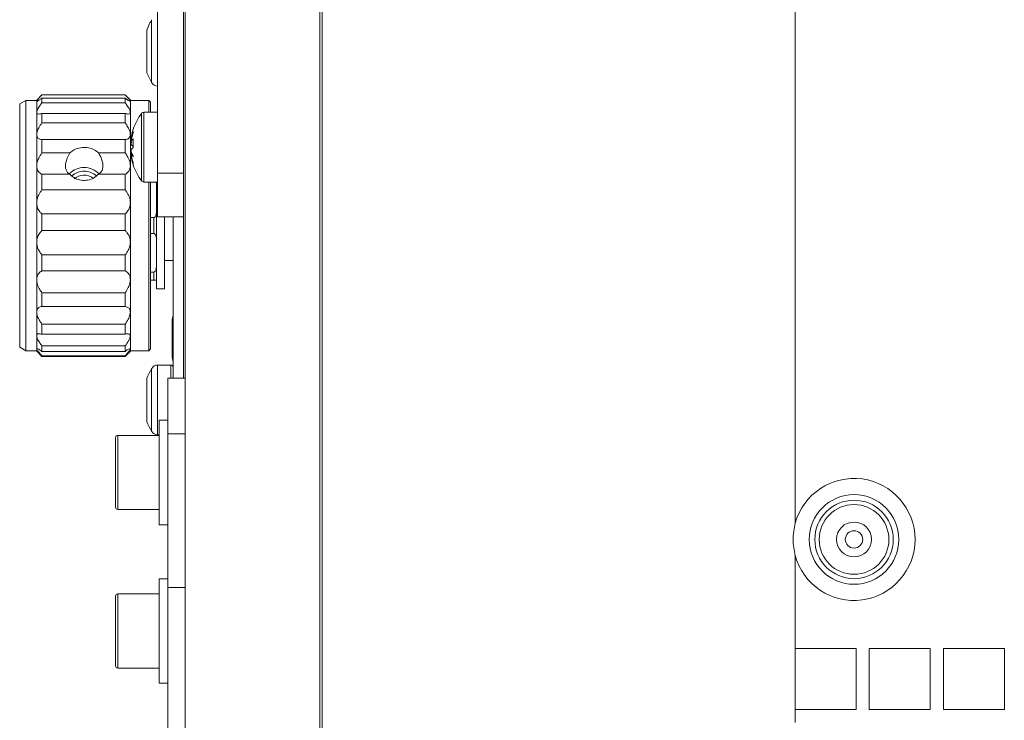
# Model space of a CAD drawing. Header units: millimetres. Extents: x -219 to 1361, y -849 to 661.
# Tile 22 of 73: x -149 to -36, y -160 to -79. Entities that reach past the tile are written whole.
import ezdxf

# ---------------------------------------------------------------- set-up
doc = ezdxf.new("R2010")
doc.units = ezdxf.units.MM

msp = doc.modelspace()

# ---------------------------------------------------------------- linework, layer by layer
at = {"color": 7, "linetype": 'Continuous', "lineweight": 15}
for p, q in [((-130.38, 138.44), (-130.38, -180.36)), ((-60.38, -54.31), (-60.38, -137.2)), ((-133.58, -73.56), (-133.58, -97.06)), ((-130.58, -76.56), (-130.58, -97.06)), ((-134.78, -85.54), (-134.24, -86.62)), ((-146.83, -88.06), (-147.43, -88.66)), ((-137.28, -88.06), (-146.83, -88.06)), ((-146.83, -88.06), (-146.83, -88.07)), ((-137.28, -88.07), (-146.83, -88.07)), ((-136.68, -88.66), (-137.28, -88.06)), ((-137.28, -88.07), (-137.28, -88.06)), ((-148.69, -88.71), (-149.38, -89.11)), ((-149.38, -89.11), (-149.38, -117.01)), ((-147.43, -88.71), (-148.69, -88.71)), ((-148.69, -88.71), (-148.69, -117.41)), ((-147.43, -88.78), (-147.43, -88.66)), ((-147.43, -90.07), (-147.43, -88.78)), ((-146.83, -88.44), (-146.83, -88.98)), ((-146.83, -88.44), (-137.28, -88.44)), ((-137.28, -88.98), (-146.83, -88.98)), ((-137.28, -88.98), (-137.28, -88.44)), ((-136.68, -88.66), (-136.68, -88.78)), ((-134.58, -88.71), (-136.68, -88.71)), ((-136.68, -88.78), (-136.68, -90.07)), ((-134.38, -88.91), (-134.58, -88.71)), ((-134.58, -88.71), (-134.58, -90.06)), ((-134.38, -88.91), (-134.38, -90.06)), ((-147.43, -92.62), (-147.43, -90.07)), ((-146.83, -90.19), (-146.83, -91.27)), ((-146.83, -90.19), (-137.28, -90.19)), ((-137.28, -91.27), (-137.28, -90.19)), ((-136.68, -90.07), (-136.68, -92.62)), ((-133.58, -90.06), (-135.13, -90.06)), ((-137.28, -91.27), (-146.83, -91.27)), ((-147.43, -96.2), (-147.43, -92.62)), ((-136.68, -92.62), (-136.68, -96.2)), ((-146.83, -93.2), (-146.83, -94.71)), ((-146.83, -93.2), (-137.28, -93.2)), ((-137.28, -94.71), (-137.28, -93.2)), ((-136.61, -93.17), (-136.61, -93.1)), ((-136.59, -93.18), (-136.61, -93.17)), ((-136.61, -93.36), (-136.61, -93.23)), ((-136.61, -93.36), (-136.61, -93.47)), ((-136.61, -93.47), (-136.56, -93.47)), ((-136.61, -93.56), (-136.61, -93.74)), ((-136.56, -93.57), (-136.61, -93.56)), ((-136.56, -93.57), (-136.56, -93.47)), ((-143.62, -94.71), (-146.83, -94.71)), ((-137.28, -94.71), (-140.35, -94.71)), ((-136.61, -94.55), (-136.61, -94.37)), ((-136.61, -94.79), (-136.61, -94.64)), ((-136.61, -94.64), (-136.57, -94.64)), ((-136.61, -94.79), (-136.61, -94.88)), ((-136.61, -94.94), (-136.61, -95.02)), ((-147.43, -100.45), (-147.43, -96.2)), ((-146.83, -97.18), (-146.83, -98.97)), ((-146.83, -97.18), (-143.62, -97.18)), ((-140.35, -97.18), (-137.28, -97.18)), ((-137.28, -98.97), (-137.28, -97.18)), ((-136.68, -96.2), (-136.68, -100.45)), ((-133.58, -97.06), (-130.58, -97.06)), ((-133.58, -102.06), (-133.58, -97.06)), ((-130.58, -97.06), (-130.58, -100.18)), ((-135.13, -98.06), (-133.58, -98.06)), ((-134.58, -98.06), (-134.58, -117.41)), ((-134.38, -98.06), (-134.38, -117.21)), ((-133.68, -110.31), (-133.68, -98.06)), ((-137.28, -98.97), (-146.83, -98.97)), ((-147.43, -104.95), (-147.43, -100.45)), ((-136.68, -100.45), (-136.68, -104.95)), ((-130.58, -120.56), (-130.58, -100.18)), ((-146.83, -101.73), (-146.83, -103.63)), ((-146.83, -101.73), (-137.28, -101.73)), ((-137.28, -103.63), (-137.28, -101.73)), ((-133.98, -102.14), (-134.38, -102.14)), ((-133.98, -103.97), (-133.98, -102.14)), ((-130.58, -102.06), (-133.58, -102.06)), ((-132.78, -110.31), (-132.78, -102.06)), ((-131.78, -120.56), (-131.78, -102.06)), ((-137.28, -103.63), (-146.83, -103.63)), ((-147.43, -109.27), (-147.43, -104.95)), ((-136.68, -104.95), (-136.68, -109.27)), ((-133.98, -103.97), (-134.38, -103.97)), ((-146.83, -106.41), (-137.28, -106.41)), ((-146.83, -106.41), (-146.83, -108.24)), ((-137.28, -108.24), (-137.28, -106.41)), ((-132.78, -107.06), (-131.78, -107.06)), ((-137.28, -108.24), (-146.83, -108.24)), ((-133.98, -108.39), (-134.38, -108.39)), ((-133.98, -109.31), (-133.98, -108.39)), ((-147.43, -112.98), (-147.43, -109.27)), ((-136.68, -109.27), (-136.68, -112.98)), ((-133.98, -109.31), (-134.38, -109.31)), ((-133.68, -110.31), (-132.78, -110.31)), ((-146.83, -110.76), (-137.28, -110.76)), ((-146.83, -110.76), (-146.83, -112.33)), ((-137.28, -112.33), (-137.28, -110.76)), ((-147.43, -115.72), (-147.43, -112.98)), ((-137.28, -112.33), (-146.83, -112.33)), ((-136.68, -112.98), (-136.68, -115.72)), ((-131.88, -118.02), (-131.88, -114.02)), ((-146.83, -114.36), (-137.28, -114.36)), ((-146.83, -114.36), (-146.83, -115.52)), ((-137.28, -115.52), (-137.28, -114.36)), ((-147.43, -117.22), (-147.43, -115.72)), ((-137.28, -115.52), (-146.83, -115.52)), ((-136.68, -115.72), (-136.68, -117.22)), ((-149.38, -117.01), (-148.69, -117.41)), ((-148.69, -117.41), (-147.43, -117.41)), ((-147.43, -117.46), (-147.43, -117.22)), ((-147.43, -117.46), (-146.83, -118.06)), ((-146.83, -116.86), (-137.28, -116.86)), ((-146.83, -116.86), (-146.83, -117.49)), ((-137.28, -117.49), (-146.83, -117.49)), ((-137.28, -117.49), (-137.28, -116.86)), ((-137.28, -118.06), (-136.68, -117.46)), ((-136.68, -117.22), (-136.68, -117.46)), ((-136.68, -117.41), (-134.58, -117.41)), ((-134.58, -117.41), (-134.38, -117.21)), ((-146.83, -118), (-137.28, -118)), ((-146.83, -118), (-146.83, -118.06)), ((-146.83, -118.06), (-137.28, -118.06)), ((-137.28, -118.06), (-137.28, -118)), ((-132.03, -119.06), (-133.55, -119.06)), ((-132.38, -120.56), (-130.38, -120.56)), ((-132.38, -120.56), (-132.38, -126.96)), ((-132.38, -125.37), (-133.38, -125.37)), ((-133.38, -129.08), (-133.38, -125.37)), ((-138.38, -129.84), (-138.38, -127.37)), ((-133.38, -127.12), (-138.13, -127.12)), ((-133.55, -127.06), (-133.38, -127.06)), ((-132.38, -126.96), (-130.38, -126.96)), ((-132.38, -126.96), (-132.38, -144.56)), ((-138.38, -135.37), (-138.38, -129.84)), ((-133.38, -137.37), (-133.38, -129.08)), ((-138.13, -135.62), (-133.38, -135.62)), ((-133.38, -137.37), (-132.38, -137.37)), ((-60.38, -140.91), (-60.38, -151.56)), ((-132.38, -143.56), (-133.38, -143.56)), ((-133.38, -147.26), (-133.38, -143.56)), ((-132.38, -176.55), (-132.38, -144.56)), ((-132.38, -144.56), (-130.38, -144.56)), ((-138.38, -148.03), (-138.38, -145.56)), ((-133.38, -145.31), (-138.13, -145.31)), ((-138.38, -153.56), (-138.38, -148.03)), ((-133.38, -155.56), (-133.38, -147.26)), ((-53.38, -151.56), (-60.38, -151.56)), ((-60.38, -158.56), (-60.38, -151.56)), ((-53.38, -158.56), (-53.38, -151.56)), ((-44.88, -151.56), (-51.88, -151.56)), ((-51.88, -151.56), (-51.88, -158.56)), ((-44.88, -158.56), (-44.88, -151.56)), ((-36.38, -151.56), (-43.38, -151.56)), ((-43.38, -151.56), (-43.38, -158.56)), ((-36.38, -158.56), (-36.38, -151.56)), ((-138.13, -153.81), (-133.38, -153.81)), ((-133.38, -155.56), (-132.38, -155.56)), ((-60.38, -158.56), (-60.38, -160.06)), ((-60.38, -158.56), (-53.38, -158.56)), ((-51.88, -158.56), (-44.88, -158.56)), ((-43.38, -158.56), (-36.38, -158.56))]:
    msp.add_line(p, q, dxfattribs=at)
at = {"color": 8, "linetype": 'Continuous', "lineweight": 15}
for p, q in [((-114.92, 138.44), (-114.92, -180.36)), ((-114.66, 138.44), (-114.66, -180.36)), ((-134.24, -79.44), (-134.24, -81.83)), ((-134.24, -81.83), (-134.24, -86.67)), ((-135.42, -97.91), (-135.42, -90.2)), ((-135.13, -98.06), (-135.13, -90.06)), ((-134.24, -119.44), (-134.24, -123.06)), ((-133.55, -119.06), (-133.55, -123.06)), ((-132.03, -119.06), (-132.03, -120.56)), ((-134.24, -123.06), (-134.24, -126.67)), ((-133.55, -123.06), (-133.55, -127.06)), ((-138.13, -127.12), (-138.13, -129.75)), ((-138.13, -129.75), (-138.13, -135.62)), ((-138.13, -145.31), (-138.13, -147.93)), ((-138.13, -147.93), (-138.13, -153.81))]:
    msp.add_line(p, q, dxfattribs=at)
at = {"color": 7, "linetype": 'Continuous', "lineweight": 15, "flags": 128}
for points in [[(-136.36, -92.03), (-136.36, -92.03), (-136.35, -92.01)], [(-136.58, -93.47), (-136.58, -93.49), (-136.61, -93.56)], [(-136.36, -94.13), (-136.36, -94.12), (-136.35, -93.99)]]:
    msp.add_lwpolyline(points, dxfattribs=at)
at = {"color": 7, "linetype": 'Continuous', "lineweight": 15}
for radius in [5.14, 4.5, 4, 2, 1]:
    msp.add_circle((-53.63, -139.06), radius, dxfattribs=at)
for centre, radius, start, end in [((-133.55, -86.26), 0.8, 211.073, 267.7222), ((-130.18, -94.06), 6.5, 143.6416, 161.7372), ((-135.13, -90.42), 0.36, 90, 143.6416), ((-130.48, -93.95), 6.19, 161.7391, 172.1058), ((-131.61, -94.13), 5.08, 159.1367, 169.8166), ((-132.17, -94.03), 4.52, 157.8235, 169.1179), ((-132.15, -94.03), 4.49, 157.6495, 169.0714), ((-135.89, -93.84), 0.864, 122.4417, 146.0334), ((-135.89, -93.26), 0.864, 213.969, 237.5559), ((-129.54, -93.62), 6.83, 175.7814, 184.2186), ((-135.89, -94.85), 0.864, 122.4417, 146.0334), ((-134.15, -93.87), 2.54, 195.3889, 210.1603), ((-134.72, -94.02), 1.99, 198.1424, 214.6096), ((-130.48, -93.94), 6.19, 187.8942, 198.2609), ((-134.68, -94.02), 1.98, 198.2236, 214.8504), ((-130.48, -94.17), 6.19, 187.8938, 198.2616), ((-136.01, -95.99), 0.358, 161.4839, 198.5161), ((-142.03, -98.64), 2.24, 88.9264, 136.5216), ((-142.02, -98.82), 2, 89.04, 133.085), ((-141.94, -98.64), 2.24, 42.4701, 91.1076), ((-141.95, -98.82), 2, 47.0447, 90.9567), ((-130.18, -94.06), 6.5, 198.2628, 216.3584), ((-141.98, -99.02), 1.75, 53.429, 131.5905), ((-135.13, -97.7), 0.36, 216.3584, 270), ((-129.53, -114.02), 2.35, 163.2325, 180), ((-129.53, -118.02), 2.35, 180, 196.7675), ((-128.24, -123.06), 7, 148.927, 159.163), ((-133.55, -119.86), 0.8, 90, 148.927), ((-132.03, -119.31), 0.25, 0, 90), ((-128.24, -123.06), 7, 200.8618, 211.073), ((-138.13, -127.37), 0.25, 90, 180), ((-133.55, -126.26), 0.8, 211.073, 270), ((-53.63, -139.06), 7, 195.3589, 164.6411), ((-138.13, -135.37), 0.25, 180, 270), ((-138.13, -145.56), 0.25, 90, 180), ((-138.13, -153.56), 0.25, 180, 270)]:
    msp.add_arc(centre, radius, start, end, dxfattribs=at)
for points, knots in [([(-134.24, -79.51), (-134.31, -79.6), (-134.54, -79.92), (-134.66, -80.31), (-134.75, -80.58)], [0, 0, 0, 0, 0.280012, 1, 1, 1, 1]), ([(-134.78, -80.57), (-134.78, -80.59), (-134.78, -80.65), (-134.78, -81.07), (-134.78, -81.69), (-134.78, -82.48), (-134.78, -83.33), (-134.78, -84.15), (-134.78, -84.85), (-134.78, -85.23), (-134.78, -85.47), (-134.78, -85.59), (-134.78, -85.54), (-134.78, -85.54)], [0, 0, 0, 0, 0.104696, 0.212098, 0.319501, 0.426902, 0.534303, 0.641705, 0.749108, 0.856509, 0.890167, 0.997568, 1, 1, 1, 1]), ([(-146.83, -88.07), (-146.97, -88.2), (-147.2, -88.45), (-147.4, -88.69), (-147.42, -88.75), (-147.43, -88.78)], [0, 0, 0, 0, 0.419731, 0.747629, 1, 1, 1, 1]), ([(-136.68, -88.78), (-136.69, -88.77), (-136.69, -88.74), (-136.78, -88.62), (-137, -88.37), (-137.2, -88.16), (-137.28, -88.07)], [0, 0, 0, 0, 0.078885, 0.362736, 0.729796, 1, 1, 1, 1]), ([(-147.43, -88.78), (-147.43, -88.79), (-147.43, -88.81), (-147.34, -88.79), (-147.12, -88.65), (-146.92, -88.5), (-146.83, -88.44)], [0, 0, 0, 0, 0.0788824, 0.3627319, 0.7297896, 1, 1, 1, 1]), ([(-146.83, -88.98), (-146.97, -89.15), (-147.2, -89.46), (-147.4, -89.84), (-147.42, -90), (-147.43, -90.07)], [0, 0, 0, 0, 0.419735, 0.74763, 1, 1, 1, 1]), ([(-137.28, -88.44), (-137.15, -88.53), (-136.92, -88.71), (-136.72, -88.81), (-136.69, -88.79), (-136.68, -88.78)], [0, 0, 0, 0, 0.419735, 0.747633, 1, 1, 1, 1]), ([(-136.68, -90.07), (-136.69, -90.05), (-136.69, -89.96), (-136.78, -89.72), (-137, -89.35), (-137.2, -89.09), (-137.28, -88.98)], [0, 0, 0, 0, 0.078882, 0.362733, 0.729788, 1, 1, 1, 1]), ([(-147.43, -90.07), (-147.43, -90.08), (-147.43, -90.17), (-147.34, -90.27), (-147.12, -90.28), (-146.92, -90.22), (-146.83, -90.19)], [0, 0, 0, 0, 0.078882, 0.362733, 0.729792, 1, 1, 1, 1]), ([(-137.28, -90.19), (-137.15, -90.23), (-136.92, -90.3), (-136.72, -90.24), (-136.69, -90.12), (-136.68, -90.07)], [0, 0, 0, 0, 0.419735, 0.747634, 1, 1, 1, 1]), ([(-146.83, -91.27), (-146.97, -91.46), (-147.2, -91.8), (-147.4, -92.28), (-147.42, -92.52), (-147.43, -92.62)], [0, 0, 0, 0, 0.419734, 0.74763, 1, 1, 1, 1]), ([(-136.68, -92.62), (-136.69, -92.59), (-136.69, -92.45), (-136.78, -92.12), (-137, -91.68), (-137.2, -91.39), (-137.28, -91.27)], [0, 0, 0, 0, 0.078882, 0.362737, 0.729794, 1, 1, 1, 1]), ([(-147.43, -92.62), (-147.43, -92.65), (-147.43, -92.79), (-147.34, -93.01), (-147.12, -93.17), (-146.92, -93.19), (-146.83, -93.2)], [0, 0, 0, 0, 0.078884, 0.362734, 0.729793, 1, 1, 1, 1]), ([(-137.28, -93.2), (-137.15, -93.18), (-136.92, -93.14), (-136.72, -92.92), (-136.69, -92.71), (-136.68, -92.62)], [0, 0, 0, 0, 0.4197327, 0.747634, 1, 1, 1, 1]), ([(-146.83, -94.71), (-146.97, -94.91), (-147.2, -95.25), (-147.4, -95.78), (-147.42, -96.07), (-147.43, -96.2)], [0, 0, 0, 0, 0.419736, 0.74763, 1, 1, 1, 1]), ([(-143.62, -94.71), (-143.73, -94.91), (-143.94, -95.27), (-144.12, -95.85), (-144.15, -96.36), (-144.04, -96.77), (-143.85, -97.03), (-143.69, -97.13), (-143.62, -97.18)], [0, 0, 0, 0, 0.2087101, 0.3824193, 0.5569724, 0.7131122, 0.8774815, 1, 1, 1, 1]), ([(-143.62, -94.71), (-143.44, -94.57), (-143.09, -94.3), (-142.39, -94.1), (-141.66, -94.08), (-140.97, -94.27), (-140.55, -94.53), (-140.37, -94.69), (-140.35, -94.71)], [0, 0, 0, 0, 0.195961, 0.391959, 0.586772, 0.780312, 0.974811, 1, 1, 1, 1]), ([(-140.35, -97.18), (-140.24, -97.1), (-140.02, -96.95), (-139.85, -96.54), (-139.82, -96.06), (-139.93, -95.54), (-140.12, -95.09), (-140.28, -94.83), (-140.35, -94.71)], [0, 0, 0, 0, 0.2087083, 0.382421, 0.5569722, 0.7131126, 0.8774792, 1, 1, 1, 1]), ([(-136.68, -96.2), (-136.69, -96.16), (-136.69, -95.98), (-136.78, -95.6), (-137, -95.12), (-137.2, -94.84), (-137.28, -94.71)], [0, 0, 0, 0, 0.078885, 0.362737, 0.72979, 1, 1, 1, 1]), ([(-147.43, -96.2), (-147.43, -96.24), (-147.43, -96.41), (-147.34, -96.73), (-147.12, -97.02), (-146.92, -97.13), (-146.83, -97.18)], [0, 0, 0, 0, 0.0788867, 0.3627302, 0.7297934, 1, 1, 1, 1]), ([(-140.35, -97.18), (-140.53, -97.33), (-140.88, -97.64), (-141.58, -97.88), (-142.31, -97.89), (-143, -97.68), (-143.42, -97.38), (-143.6, -97.2), (-143.62, -97.18)], [0, 0, 0, 0, 0.1959615, 0.3919613, 0.5867724, 0.7803118, 0.974812, 1, 1, 1, 1]), ([(-137.28, -97.18), (-137.15, -97.1), (-136.92, -96.96), (-136.72, -96.59), (-136.69, -96.32), (-136.68, -96.2)], [0, 0, 0, 0, 0.419734, 0.747636, 1, 1, 1, 1]), ([(-133.68, -98.55), (-133.68, -98.53), (-133.68, -98.43), (-133.7, -98.27), (-133.71, -98.12), (-133.73, -98.06), (-133.73, -98.06)], [0, 0, 0, 0, 0.108607, 0.626123, 0.98706, 1, 1, 1, 1]), ([(-146.83, -98.97), (-146.97, -99.15), (-147.2, -99.46), (-147.4, -99.99), (-147.42, -100.31), (-147.43, -100.45)], [0, 0, 0, 0, 0.419737, 0.747633, 1, 1, 1, 1]), ([(-136.68, -100.45), (-136.69, -100.4), (-136.69, -100.21), (-136.78, -99.8), (-137, -99.34), (-137.2, -99.08), (-137.28, -98.97)], [0, 0, 0, 0, 0.078886, 0.362735, 0.729794, 1, 1, 1, 1]), ([(-147.43, -100.45), (-147.43, -100.49), (-147.43, -100.69), (-147.34, -101.07), (-147.12, -101.46), (-146.92, -101.65), (-146.83, -101.73)], [0, 0, 0, 0, 0.078887, 0.362732, 0.729797, 1, 1, 1, 1]), ([(-137.28, -101.73), (-137.15, -101.6), (-136.92, -101.37), (-136.72, -100.9), (-136.69, -100.58), (-136.68, -100.45)], [0, 0, 0, 0, 0.419735, 0.747629, 1, 1, 1, 1]), ([(-133.98, -102.14), (-133.97, -102.14), (-133.94, -102.13), (-133.89, -102.11), (-133.82, -102.04), (-133.71, -101.8), (-133.69, -101.55), (-133.68, -101.34), (-133.68, -101.31)], [0, 0, 0, 0, 0.039522, 0.088563, 0.168825, 0.336705, 0.893746, 1, 1, 1, 1]), ([(-146.83, -103.63), (-146.97, -103.77), (-147.2, -104.02), (-147.4, -104.5), (-147.42, -104.81), (-147.43, -104.95)], [0, 0, 0, 0, 0.419737, 0.747634, 1, 1, 1, 1]), ([(-136.68, -104.95), (-136.69, -104.91), (-136.69, -104.71), (-136.78, -104.32), (-137, -103.92), (-137.2, -103.72), (-137.28, -103.63)], [0, 0, 0, 0, 0.078885, 0.362731, 0.72979, 1, 1, 1, 1]), ([(-147.43, -104.95), (-147.43, -105), (-147.43, -105.2), (-147.34, -105.6), (-147.12, -106.06), (-146.92, -106.3), (-146.83, -106.41)], [0, 0, 0, 0, 0.078882, 0.362732, 0.729791, 1, 1, 1, 1]), ([(-137.28, -106.41), (-137.15, -106.24), (-136.92, -105.94), (-136.72, -105.42), (-136.69, -105.09), (-136.68, -104.95)], [0, 0, 0, 0, 0.419734, 0.747633, 1, 1, 1, 1]), ([(-133.68, -104.8), (-133.68, -104.78), (-133.69, -104.68), (-133.69, -104.51), (-133.73, -104.31), (-133.78, -104.16), (-133.84, -104.06), (-133.88, -104.01), (-133.93, -103.98), (-133.97, -103.97), (-133.98, -103.97), (-133.98, -103.97)], [0, 0, 0, 0, 0.058768, 0.338833, 0.53416, 0.746363, 0.827588, 0.909311, 0.954002, 0.992401, 1, 1, 1, 1]), ([(-146.83, -108.24), (-146.97, -108.33), (-147.2, -108.48), (-147.4, -108.86), (-147.42, -109.15), (-147.43, -109.27)], [0, 0, 0, 0, 0.419733, 0.747633, 1, 1, 1, 1]), ([(-136.68, -109.27), (-136.69, -109.23), (-136.69, -109.05), (-136.78, -108.72), (-137, -108.42), (-137.2, -108.29), (-137.28, -108.24)], [0, 0, 0, 0, 0.078885, 0.362733, 0.729793, 1, 1, 1, 1]), ([(-133.98, -108.39), (-133.97, -108.39), (-133.94, -108.38), (-133.89, -108.36), (-133.82, -108.29), (-133.71, -108.05), (-133.69, -107.8), (-133.68, -107.59), (-133.68, -107.56)], [0, 0, 0, 0, 0.039522, 0.08856, 0.168825, 0.3367, 0.893753, 1, 1, 1, 1]), ([(-147.43, -109.27), (-147.43, -109.31), (-147.43, -109.49), (-147.34, -109.89), (-147.12, -110.36), (-146.92, -110.64), (-146.83, -110.76)], [0, 0, 0, 0, 0.078885, 0.362732, 0.729792, 1, 1, 1, 1]), ([(-137.28, -110.76), (-137.15, -110.57), (-136.92, -110.23), (-136.72, -109.7), (-136.69, -109.4), (-136.68, -109.27)], [0, 0, 0, 0, 0.419735, 0.747634, 1, 1, 1, 1]), ([(-133.68, -109.31), (-133.69, -109.31), (-133.69, -109.31), (-133.72, -109.31), (-133.81, -109.31), (-133.87, -109.31), (-133.92, -109.31), (-133.96, -109.31), (-133.98, -109.31), (-133.98, -109.31)], [0, 0, 0, 0, 0.1939942, 0.6689634, 0.8119581, 0.886982, 0.9427108, 0.9824752, 1, 1, 1, 1]), ([(-146.83, -112.33), (-146.97, -112.36), (-147.2, -112.42), (-147.4, -112.66), (-147.42, -112.88), (-147.43, -112.98)], [0, 0, 0, 0, 0.419734, 0.747632, 1, 1, 1, 1]), ([(-147.43, -112.98), (-147.43, -113.01), (-147.43, -113.16), (-147.34, -113.5), (-147.12, -113.95), (-146.92, -114.24), (-146.83, -114.36)], [0, 0, 0, 0, 0.0788853, 0.3627339, 0.7297906, 1, 1, 1, 1]), ([(-136.68, -112.98), (-136.69, -112.95), (-136.69, -112.81), (-136.78, -112.57), (-137, -112.39), (-137.2, -112.35), (-137.28, -112.33)], [0, 0, 0, 0, 0.078885, 0.362735, 0.729792, 1, 1, 1, 1]), ([(-137.28, -114.36), (-137.15, -114.17), (-136.92, -113.83), (-136.72, -113.34), (-136.69, -113.09), (-136.68, -112.98)], [0, 0, 0, 0, 0.419732, 0.747633, 1, 1, 1, 1]), ([(-146.83, -115.52), (-146.97, -115.49), (-147.2, -115.44), (-147.4, -115.52), (-147.42, -115.66), (-147.43, -115.72)], [0, 0, 0, 0, 0.419735, 0.747632, 1, 1, 1, 1]), ([(-147.43, -115.72), (-147.43, -115.74), (-147.43, -115.84), (-147.34, -116.1), (-147.12, -116.47), (-146.92, -116.74), (-146.83, -116.86)], [0, 0, 0, 0, 0.078886, 0.362734, 0.729793, 1, 1, 1, 1]), ([(-136.68, -115.72), (-136.69, -115.7), (-136.69, -115.61), (-136.78, -115.48), (-137, -115.45), (-137.2, -115.5), (-137.28, -115.52)], [0, 0, 0, 0, 0.078883, 0.362733, 0.729792, 1, 1, 1, 1]), ([(-137.28, -116.86), (-137.15, -116.68), (-136.92, -116.36), (-136.72, -115.96), (-136.69, -115.79), (-136.68, -115.72)], [0, 0, 0, 0, 0.419734, 0.747632, 1, 1, 1, 1]), ([(-146.83, -117.49), (-146.97, -117.4), (-147.2, -117.24), (-147.4, -117.16), (-147.42, -117.2), (-147.43, -117.22)], [0, 0, 0, 0, 0.419734, 0.747632, 1, 1, 1, 1]), ([(-147.43, -117.22), (-147.43, -117.23), (-147.43, -117.27), (-147.34, -117.41), (-147.12, -117.68), (-146.92, -117.9), (-146.83, -118)], [0, 0, 0, 0, 0.078886, 0.362735, 0.72979, 1, 1, 1, 1]), ([(-136.68, -117.22), (-136.69, -117.21), (-136.69, -117.18), (-136.78, -117.18), (-137, -117.29), (-137.2, -117.43), (-137.28, -117.49)], [0, 0, 0, 0, 0.078882, 0.362732, 0.729793, 1, 1, 1, 1]), ([(-137.28, -118), (-137.15, -117.85), (-136.92, -117.6), (-136.72, -117.33), (-136.69, -117.25), (-136.68, -117.22)], [0, 0, 0, 0, 0.419735, 0.747631, 1, 1, 1, 1]), ([(-134.78, -120.57), (-134.78, -120.59), (-134.78, -120.65), (-134.78, -121.08), (-134.78, -121.71), (-134.78, -122.5), (-134.78, -123.35), (-134.78, -124.17), (-134.78, -124.86), (-134.78, -125.36), (-134.78, -125.5), (-134.78, -125.56), (-134.78, -125.55), (-134.78, -125.55)], [0, 0, 0, 0, 0.107329, 0.214658, 0.321987, 0.429316, 0.536645, 0.643973, 0.751302, 0.858631, 0.96596, 0.999594, 1, 1, 1, 1]), ([(-60.38, -140.91), (-60.51, -140.29), (-60.76, -139.06), (-60.51, -137.82), (-60.38, -137.2)], [0, 0, 0, 0, 0.499999, 1, 1, 1, 1])]:
    msp.add_open_spline(points, degree=3, knots=knots, dxfattribs=at)

doc.saveas('drawing.dxf')
